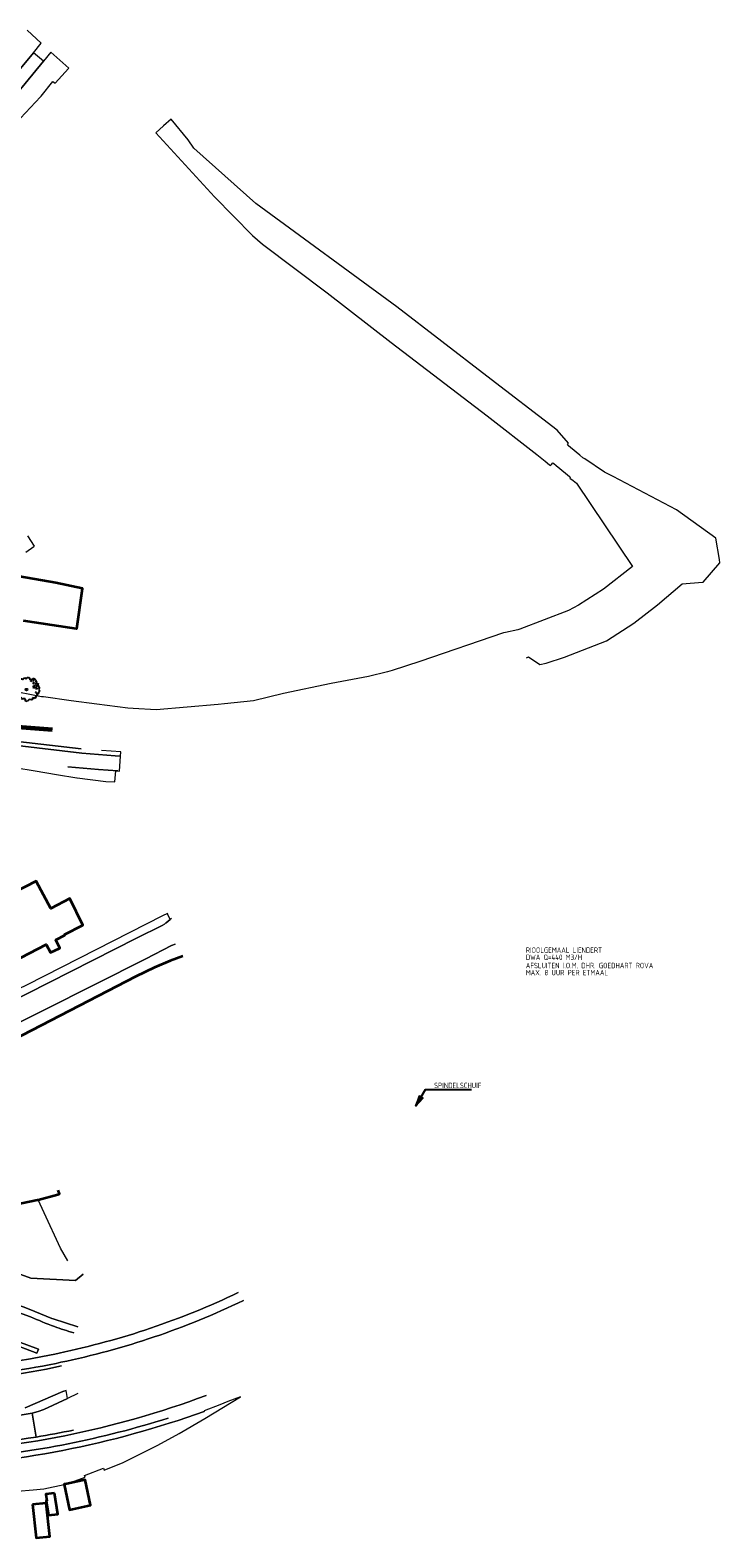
# Model space of a CAD drawing. Header units: metres. Extents: x 152391 to 157968, y 462336 to 467280.
# Tile 57 of 256: x 155150 to 155320, y 462651 to 463024. Entities that reach past the tile are written whole.
import ezdxf

# ---------------------------------------------------------------- set-up
doc = ezdxf.new("R2010")
doc.units = ezdxf.units.M
doc.header["$LTSCALE"] = 0.75
doc.layers.get('0').update_dxf_attribs({"lineweight": 25})
for name, color, linetype, lineweight in [('B-GV-GR-BOOM-S', 252, 'Continuous', 25), ('B-WE-GK-KADEMUUR-GV', 5, 'Continuous', 35), ('B-WE-GR-BEPLANTING_CULTUUR_BODEMBEDEKKER-GV', 251, 'Continuous', 18), ('B-WE-GR-BEPLANTING_CULTUUR_HEESTERS-GV', 251, 'Continuous', 18), ('B-WE-GR-GROENVOORZIENING-GV', 251, 'Continuous', 18), ('B-WE-GR-HAAG-GV', 251, 'Continuous', 13), ('B-WE-OG-BEBOUWING-GV', 6, 'Continuous', 35), ('B-WE-OG-TERREIN_CULTUURSCHEIDING-GV', 251, 'Continuous', 18), ('B-WE-OG-WATER_SLOOT-GV', 251, 'Continuous', 18), ('B-WE-VH-VERHARDING_ASFALT-GV', 251, 'Continuous', 18), ('B-WE-VH-VERHARDING_BETONSTRAATSTEEN-GV', 251, 'Continuous', 18), ('B-WE-VH-VERHARDING_SIERBESTRATING-GV', 251, 'Continuous', 18), ('B-WE-VH-VERHARDING_STRAATBAKSTEEN-GV', 251, 'Continuous', 18), ('B-WE-VH-VERHARDING_TEGEL-GV', 251, 'Continuous', 18), ('N-OI-RI-BIJZONDERDERHEDEN-T18', 134, 'Continuous', 18)]:
    doc.layers.add(name, color=color, linetype=linetype, lineweight=lineweight)
doc.layers.add('B-OI-RI-AANPIJLING', color=1, linetype='Continuous')
doc.styles.add('NLCS-ISO-M750-T18_CURSIEF', font='NLCS-ISO.ttf', dxfattribs={"oblique": 15, "height": 1.35})

# ---------------------------------------------------------------- blocks, each defined once
blk = doc.blocks.new('SGR-BOOM_50_100')
at = {"linetype": 'Continuous'}
for p, q in [((-3.03, 0.65), (-2.94, 0.85)), ((-2.65, 0.74), (-3.03, 0.65)), ((-2.99, -0.05), (-2.96, 0.15)), ((-2.96, 0.15), (-2.47, 0.12)), ((-2.94, 0.85), (-2.84, 0.94)), ((-2.9, 1.03), (-2.72, 1.56)), ((-2.84, 0.94), (-2.9, 1.03)), ((-2.72, 1.56), (-2.59, 1.53)), ((-2.53, 0.59), (-2.65, 0.74)), ((-2.59, 1.53), (-2.39, 1.61)), ((-2.37, 0.33), (-2.53, 0.59)), ((-2.47, 0.12), (-2.37, 0.33)), ((-2.39, 1.61), (-2.1, 1.53)), ((-2.1, 1.53), (-1.99, 1.64)), ((-2.01, 1.93), (-1.97, 2.11)), ((-1.99, 1.64), (-2.01, 1.93)), ((-1.97, 2.11), (-1.87, 2.37)), ((-1.87, 2.37), (-1.81, 2.66)), ((-1.81, 2.66), (-1.19, 2.66)), ((-1.19, 2.66), (-0.92, 2.55)), ((-0.92, 2.55), (-0.84, 2.58)), ((-0.84, 2.58), (-0.65, 2.75)), ((-0.65, 2.75), (-0.4, 2.93)), ((-0.4, 2.93), (-0.24, 2.81)), ((-0.24, 2.81), (-0.11, 2.69)), ((-0.11, 2.69), (0.12, 2.81)), ((0.12, 2.81), (0.36, 3.04)), ((0.36, 3.04), (0.47, 3.07)), ((0.47, 3.07), (0.59, 3.02)), ((0.59, 3.02), (0.69, 2.93)), ((0.72, 2.72), (0.67, 2.66)), ((0.67, 2.66), (0.94, 2.69)), ((0.69, 2.93), (0.72, 2.72)), ((0.96, 2.64), (0.9, 2.29)), ((0.9, 2.29), (1, 2.2)), ((0.94, 2.69), (0.96, 2.64)), ((1, 2.2), (1.23, 2.05)), ((1.23, 2.05), (1.34, 2.14)), ((1.34, 2.14), (1.42, 2.29)), ((1.4, 2.49), (1.58, 2.78)), ((1.42, 2.29), (1.4, 2.49)), ((1.58, 2.78), (1.81, 2.72)), ((1.67, 1.61), (1.58, 1.56)), ((1.58, 1.56), (1.65, 1.47)), ((1.65, 0.74), (1.58, 0.59)), ((1.58, 0.59), (1.83, 0.56)), ((1.73, 2.43), (1.65, 2.37)), ((1.65, 2.37), (1.69, 2.23)), ((1.65, 1.47), (1.75, 1.5)), ((1.87, 0.82), (1.65, 0.74)), ((1.73, 1.73), (1.67, 1.61)), ((1.69, 2.23), (1.71, 2.2)), ((1.71, 2.26), (1.73, 2.43)), ((1.83, 1.73), (1.73, 1.73)), ((1.75, 1.5), (1.83, 1.38)), ((1.81, 2.72), (2.06, 2.58)), ((1.91, 1.67), (1.83, 1.73)), ((1.83, 1.38), (1.91, 1.5)), ((1.83, 0.56), (1.98, 0.45)), ((1.98, 0.82), (1.87, 0.82)), ((2, 1.56), (1.91, 1.67)), ((1.91, 1.5), (2, 1.56)), ((2.16, 0.71), (1.98, 0.82)), ((1.98, 0.45), (2.14, 0.65)), ((2.06, 2.58), (2.22, 2.26)), ((2.14, 0.65), (2.2, 0.74)), ((2.35, 1.41), (2.18, 1.23)), ((2.18, 1.23), (2.27, 1.12)), ((2.22, 2.26), (2.45, 1.88)), ((2.27, 1.12), (2.45, 1)), ((2.39, 0.33), (2.33, 0.18)), ((2.55, 0.09), (2.33, 0.18)), ((2.45, 1.88), (2.35, 1.41)), ((2.41, 0.53), (2.39, 0.42)), ((2.39, 0.42), (2.39, 0.33)), ((2.53, 0.42), (2.41, 0.53)), ((2.45, 1), (2.56, 1.06)), ((2.62, 0.36), (2.53, 0.42)), ((2.55, 0.09), (2.68, 0.24)), ((2.62, 1.53), (2.56, 1.44)), ((2.56, 1.44), (2.6, 1.32)), ((2.56, 1.06), (2.78, 1)), ((2.6, 1.32), (2.72, 1.23)), ((2.74, 1.53), (2.62, 1.53)), ((2.68, 0.24), (2.62, 0.36)), ((2.72, 1.29), (2.91, 1.2)), ((2.72, 1.23), (2.74, 1.29)), ((2.89, 1.35), (2.74, 1.53)), ((2.78, 1), (2.91, 0.91)), ((3.07, 1.26), (2.89, 1.35)), ((2.91, 1.2), (3.07, 1.26)), ((2.91, 0.91), (3.22, 0.56)), ((3.05, 0.18), (2.97, 0.07)), ((2.97, 0.07), (3.13, -0.17)), ((3.22, 0.56), (3.05, 0.18)), ((-2.74, -0.31), (-2.99, -0.05)), ((-2.76, -0.9), (-2.65, -0.75)), ((-2.41, -1.34), (-2.76, -0.9)), ((-2.55, -0.58), (-2.74, -0.31)), ((-2.65, -0.75), (-2.55, -0.58)), ((-2.22, -1.39), (-2.41, -1.34)), ((-2.26, -1.6), (-2.22, -1.39)), ((-1.97, -1.86), (-2.26, -1.6)), ((-1.62, -1.92), (-1.97, -1.86)), ((-1.19, -2.1), (-1.62, -1.92)), ((-1.21, -2.3), (-1.19, -2.1)), ((-0.98, -2.36), (-1.21, -2.3)), ((-0.71, -2.24), (-0.98, -2.36)), ((-0.34, -2.27), (-0.71, -2.24)), ((-0.28, -2.53), (-0.34, -2.27)), ((-0.24, -2.65), (-0.28, -2.53)), ((-0.17, -2.85), (-0.24, -2.65)), ((0.2, -2.97), (-0.17, -2.85)), ((0.45, -2.71), (0.2, -2.97)), ((0.63, -2.45), (0.45, -2.71)), ((1.21, -2.56), (0.63, -2.45)), ((1.48, -2.42), (1.21, -2.56)), ((1.5, -2.07), (1.48, -2.42)), ((1.83, -2.1), (1.5, -2.07)), ((2.1, -2.21), (1.83, -2.1)), ((2.29, -1.8), (2.1, -2.21)), ((2.29, -0.52), (2.2, -0.64)), ((2.2, -0.64), (2.22, -0.75)), ((2.25, -0.75), (2.37, -0.72)), ((2.37, -0.61), (2.29, -0.52)), ((2.41, -1.57), (2.29, -1.8)), ((2.37, -0.72), (2.37, -0.61)), ((2.43, -1.48), (2.41, -1.57)), ((2.64, -1.42), (2.43, -1.48)), ((2.6, -0.84), (2.47, -1.04)), ((2.47, -1.04), (2.53, -1.13)), ((2.53, -1.13), (2.66, -1.25)), ((2.8, -1.04), (2.6, -0.84)), ((2.66, -1.25), (2.64, -1.42)), ((2.95, -0.93), (2.8, -1.04)), ((2.99, -0.75), (2.95, -0.93)), ((3.05, -0.55), (2.99, -0.75)), ((3.28, -0.31), (3.05, -0.55)), ((3.13, -0.17), (3.28, -0.31))]:
    blk.add_line(p, q, dxfattribs=at)
blk.add_circle((0, 0), 0.225, dxfattribs=at)

msp = doc.modelspace()

# ---------------------------------------------------------------- linework, layer by layer
at = {"layer": 'B-OI-RI-AANPIJLING', "flags": 128}
msp.add_lwpolyline([(155245.17, 462757.97), (155246.88, 462759.87), (155246, 462760.38), (155245.17, 462757.97), (155246.15, 462760.3), (155246.29, 462760.21), (155245.17, 462757.97), (155246.59, 462760.04), (155246.73, 462759.95), (155245.17, 462757.97), (155247.57, 462762.05), (155258.92, 462762.05)], dxfattribs=at)
at = {"layer": 'B-WE-GK-KADEMUUR-GV'}
msp.add_lwpolyline([(155155.14, 462851.32), (155147.61, 462851.93), (155146.27, 462852.09), (155140.31, 462853.03), (155134.48, 462854.25), (155133.53, 462854.42), (155133.47, 462854.43), (155130.77, 462854.96), (155130.69, 462854.53), (155133.39, 462854), (155133.44, 462853.99), (155134.4, 462853.82), (155140.23, 462852.6), (155146.22, 462851.66), (155147.57, 462851.5), (155155.11, 462850.88)], dxfattribs=at)
at = {"layer": 'B-WE-GR-BEPLANTING_CULTUUR_BODEMBEDEKKER-GV'}
msp.add_lwpolyline([(155146.47, 462662.6), (155150.34, 462662.92), (155152.98, 462663.2), (155158.06, 462664.22), (155158.04, 462664.28), (155158.73, 462664.43), (155163.24, 462666.02), (155163.05, 462666.49), (155167.75, 462668.3), (155167.94, 462667.82), (155172.68, 462669.67), (155181.28, 462673.99), (155186.52, 462676.88), (155192.9, 462680.6), (155201.73, 462685.96), (155198.59, 462684.76), (155196.57, 462683.97), (155192.69, 462682.46), (155192.71, 462682.32)], dxfattribs=at)
msp.add_lwpolyline([(155192.71, 462682.32, -0.076681), (155121.61, 462668.47)], format="xyb", dxfattribs=at)
at = {"layer": 'B-WE-GR-BEPLANTING_CULTUUR_HEESTERS-GV'}
for points in [[(155151.57, 462734.73), (155151.43, 462734.69), (155145.49, 462733.44), (155139.91, 462732.56), (155134.34, 462731.88), (155131.18, 462731.65), (155136.28, 462723.88), (155141.35, 462718.35), (155149.78, 462715.34), (155160.84, 462714.73), (155162.77, 462716.29)], [(155158.99, 462719.58), (155157.16, 462722.76), (155153.08, 462731.53), (155151.57, 462734.73)]]:
    msp.add_lwpolyline(points, dxfattribs=at)
at = {"layer": 'B-WE-GR-GROENVOORZIENING-GV'}
for points in [[(155202.44, 462709.79, -0.061239), (155157.22, 462694.49)], [(155156.05, 462694.23, -0.062337), (155101.41, 462690.04)], [(155126.97, 462689.41, 0.036871), (155157.4, 462693.59)], [(155122.05, 462672.03, 0.079796), (155193.24, 462686.28)], [(155160.33, 462677.71, -0.010103), (155151.12, 462675.99)], [(155151.12, 462675.99, -0.068627), (155087.53, 462674.21)]]:
    msp.add_lwpolyline(points, format="xyb", dxfattribs=at)
msp.add_lwpolyline([(155157.22, 462694.49), (155156.05, 462694.23)], dxfattribs=at)
at = {"layer": 'B-WE-GR-HAAG-GV'}
for points in [[(155202.44, 462709.79, -0.061239), (155157.22, 462694.49)], [(155156.05, 462694.23, -0.062337), (155101.41, 462690.04)], [(155126.97, 462689.41, 0.036871), (155157.4, 462693.59)], [(155122.05, 462672.03, 0.079796), (155193.24, 462686.28)], [(155160.33, 462677.71, -0.010103), (155151.12, 462675.99)], [(155151.12, 462675.99, -0.068627), (155087.53, 462674.21)]]:
    msp.add_lwpolyline(points, format="xyb", dxfattribs=at)
msp.add_lwpolyline([(155157.22, 462694.49), (155156.05, 462694.23)], dxfattribs=at)
at = {"layer": 'B-WE-OG-BEBOUWING-GV'}
for points in [[(155147.93, 462878.11), (155150.65, 462877.71), (155161, 462876.15), (155161.19, 462876.12), (155162.56, 462886.08), (155155.95, 462887.42), (155147, 462889.01)], [(155187.44, 462795.06), (155184.33, 462793.87), (155180.42, 462792.22), (155175.79, 462790.02), (155126.42, 462764.53), (155121.95, 462762.04), (155117.57, 462759.37), (155114.98, 462757.54)], [(155131.18, 462731.65), (155134.34, 462731.88), (155139.91, 462732.56), (155145.49, 462733.44), (155151.43, 462734.69), (155151.57, 462734.73), (155156.46, 462736.07), (155156.85, 462736.18), (155156.58, 462737.12)]]:
    msp.add_lwpolyline(points, dxfattribs=at)
for points in [[(155121.33, 462799.71), (155119.9, 462798.97), (155123.11, 462792.88), (155130.2, 462796.49), (155134.51, 462788.09), (155134.86, 462788.29), (155135.5, 462787.02), (155135.91, 462786.19), (155139.96, 462788.25), (155138.91, 462790.34), (155153.6, 462797.91), (155154.65, 462795.91), (155157, 462797.02), (155156, 462799.11), (155158.24, 462800.22), (155158.1, 462800.41), (155162.7, 462802.69), (155159.48, 462809.3), (155154.76, 462806.83), (155154.74, 462806.86), (155151.13, 462813.61), (155127.65, 462801.58), (155127.1, 462802.68)], [(155155.69, 462662.12), (155153.53, 462661.85), (155153.74, 462660.23), (155153.61, 462660.18), (155154.17, 462656.64), (155156.47, 462656.91)], [(155158.73, 462664.43), (155158.04, 462664.28), (155158.06, 462664.22), (155159.39, 462658), (155164.58, 462659.11), (155163.24, 462665.39)], [(155150.22, 462659.27), (155151.12, 462651.03), (155154.51, 462651.39), (155153.62, 462659.64)]]:
    msp.add_lwpolyline(points, close=True, dxfattribs=at)
at = {"layer": 'B-WE-OG-TERREIN_CULTUURSCHEIDING-GV'}
for points in [[(155162.77, 462716.29), (155160.84, 462714.73), (155149.78, 462715.34), (155141.35, 462718.35)], [(155149.7, 462705.77), (155140.67, 462708.95)], [(155154.99, 462705.31), (155155.3, 462705.21), (155161.4, 462703.26)], [(155144.33, 462700.48), (155151.66, 462697.7), (155151.3, 462696.76), (155143.96, 462699.55)], [(155143.96, 462699.55), (155151.3, 462696.76), (155151.66, 462697.7), (155144.33, 462700.48)], [(155155.73, 462696.53), (155156.81, 462696.78)]]:
    msp.add_lwpolyline(points, dxfattribs=at)
for points in [[(155131.87, 462713.23, -0.042639), (155154.99, 462705.31)], [(155156.81, 462696.78, 0.060021), (155201.18, 462711.75)], [(155155.62, 462703.35, -0.019971), (155149.7, 462705.77)], [(155160.45, 462701.76, -0.015923), (155155.62, 462703.35)], [(155106.74, 462692.12, 0.05582), (155155.73, 462696.53)]]:
    msp.add_lwpolyline(points, format="xyb", dxfattribs=at)
at = {"layer": 'B-WE-OG-WATER_SLOOT-GV'}
for points in [[(155272.57, 462868.92), (155273.04, 462869.1), (155275.89, 462867.25), (155277.39, 462867.6), (155281.94, 462869.06), (155292.33, 462873.07), (155299.12, 462877.47), (155305.01, 462881.98), (155311.11, 462887.18), (155316.14, 462887.63), (155316.3, 462887.64), (155320.45, 462892.44), (155320.32, 462893.27), (155319.49, 462898.54), (155309.74, 462905.53), (155293.99, 462913.82), (155291.89, 462914.87), (155286.99, 462918.12), (155286.67, 462918.33), (155286.54, 462918.41), (155285.74, 462919.08), (155283.46, 462920.99), (155282.97, 462921.41), (155282.67, 462921.66), (155282.99, 462922.05), (155280.13, 462925.22), (155262.76, 462938.61), (155240.42, 462955.77), (155205.54, 462981.41), (155190.19, 462995.05), (155188.78, 462997.11), (155184.52, 463002.27), (155182.65, 463000.58), (155180.77, 462998.88), (155195.3, 462983.06), (155204.66, 462973.49), (155207.2, 462971.27), (155223.16, 462959.25), (155239.02, 462946.96), (155262.84, 462928.78), (155275.1, 462919.27), (155277.14, 462917.6), (155278.24, 462916.69), (155278.51, 462916.47), (155278.73, 462916.74), (155279.08, 462917.18), (155279.29, 462917), (155279.91, 462916.49), (155282.2, 462914.6), (155283.18, 462913.79), (155283.48, 462913.54), (155283.32, 462913.34), (155284.08, 462912.78), (155284.96, 462912.13), (155298.81, 462891.47), (155291.62, 462885.86), (155285.47, 462881.91), (155282.98, 462880.61), (155270.94, 462875.95), (155270.44, 462875.84), (155267.38, 462875.2), (155266.89, 462875.09), (155246.11, 462867.97), (155239.26, 462865.76), (155238.11, 462865.41), (155233.41, 462864.26), (155224.17, 462862.5), (155212.38, 462860.09), (155204.98, 462858.28), (155197.79, 462857.52), (155196.19, 462857.32), (155180.85, 462856.05), (155175.1, 462856.35), (155173.8, 462856.45), (155166.15, 462857.39), (155159.74, 462858.27), (155152.93, 462859.2), (155152.41, 462859.27), (155144.08, 462860.91)], [(155075.78, 462870.6), (155085.11, 462867.15), (155087.58, 462866.18), (155089.35, 462865.51), (155089.45, 462865.47), (155090.98, 462864.87), (155091.06, 462864.84), (155092.71, 462864.22), (155093.57, 462863.9), (155099.5, 462862.37), (155104.11, 462861.12), (155115.68, 462858.11), (155124.86, 462856.13), (155129.81, 462855.16), (155130.72, 462854.97), (155130.77, 462854.96), (155133.47, 462854.43), (155133.53, 462854.42), (155134.48, 462854.25), (155140.31, 462853.03), (155146.27, 462852.09), (155147.61, 462851.93), (155155.14, 462851.32)]]:
    msp.add_lwpolyline(points, dxfattribs=at)
at = {"layer": 'B-WE-VH-VERHARDING_ASFALT-GV'}
for points in [[(155154.99, 462705.31, 0.042639), (155131.87, 462713.23)], [(155154.99, 462705.31, 0.042639), (155131.87, 462713.23)], [(155149.7, 462705.77, 0.019971), (155155.62, 462703.35)], [(155149.7, 462705.77, 0.019971), (155155.62, 462703.35)], [(155155.62, 462703.35, 0.015923), (155160.45, 462701.76)], [(155155.62, 462703.35, 0.015923), (155160.45, 462701.76)], [(155157.4, 462693.59, -0.036871), (155126.97, 462689.41)], [(155157.4, 462693.59, -0.036871), (155126.97, 462689.41)], [(155151.12, 462675.99, 0.010103), (155160.33, 462677.71)], [(155151.12, 462675.99, 0.010103), (155160.33, 462677.71)], [(155087.53, 462674.21, 0.068627), (155151.12, 462675.99)], [(155087.53, 462674.21, 0.068627), (155151.12, 462675.99)]]:
    msp.add_lwpolyline(points, format="xyb", dxfattribs=at)
for points in [[(155140.67, 462708.95), (155149.7, 462705.77)], [(155140.67, 462708.95), (155149.7, 462705.77)], [(155161.4, 462703.26), (155155.3, 462705.21), (155154.99, 462705.31)], [(155161.4, 462703.26), (155155.3, 462705.21), (155154.99, 462705.31)], [(155143.24, 462680.72), (155150.14, 462681.86), (155151.58, 462682.31), (155153, 462682.83), (155158.88, 462685.55), (155158.52, 462687.53), (155157.71, 462687.26), (155148.36, 462683.22)], [(155143.24, 462680.72), (155150.14, 462681.86), (155151.58, 462682.31), (155153, 462682.83), (155158.88, 462685.55), (155158.52, 462687.53), (155157.71, 462687.26), (155148.36, 462683.22)], [(155148.36, 462683.22), (155157.71, 462687.26), (155158.52, 462687.53)], [(155148.36, 462683.22), (155157.71, 462687.26), (155158.52, 462687.53)], [(155161.46, 462686.75), (155158.88, 462685.55), (155153, 462682.83), (155151.58, 462682.31), (155150.14, 462681.86), (155151.12, 462675.99)], [(155161.46, 462686.75), (155158.88, 462685.55), (155153, 462682.83), (155151.58, 462682.31), (155150.14, 462681.86), (155151.12, 462675.99)], [(155151.12, 462675.99), (155150.14, 462681.86), (155143.24, 462680.72)], [(155151.12, 462675.99), (155150.14, 462681.86), (155143.24, 462680.72)]]:
    msp.add_lwpolyline(points, dxfattribs=at)
at = {"layer": 'B-WE-VH-VERHARDING_BETONSTRAATSTEEN-GV'}
for points in [[(155162.27, 462846.35), (155146.57, 462848.19), (155134.67, 462850.44)], [(155158.93, 462841.89), (155166.54, 462841.27), (155171.31, 462840.89), (155171.74, 462840.85), (155171.99, 462844.57), (155171.94, 462844.57), (155170.67, 462844.63), (155168.63, 462844.78), (155162.39, 462845.32), (155146.41, 462847.21)], [(155146.41, 462847.21), (155162.39, 462845.32), (155168.63, 462844.78), (155170.67, 462844.63), (155171.94, 462844.57), (155171.99, 462844.57), (155172.07, 462845.65), (155167.33, 462845.98)]]:
    msp.add_lwpolyline(points, dxfattribs=at)
at = {"layer": 'B-WE-VH-VERHARDING_SIERBESTRATING-GV'}
msp.add_lwpolyline([(155155.11, 462850.88), (155147.57, 462851.5), (155146.22, 462851.66), (155140.23, 462852.6), (155134.4, 462853.82), (155133.44, 462853.99), (155132.78, 462850.86), (155134.44, 462850.48)], dxfattribs=at)
msp.add_lwpolyline([(155155.11, 462850.88), (155147.57, 462851.5), (155146.22, 462851.66), (155140.23, 462852.6), (155134.4, 462853.82), (155133.44, 462853.99), (155132.78, 462850.86), (155134.44, 462850.48)], dxfattribs=at)
at = {"layer": 'B-WE-VH-VERHARDING_STRAATBAKSTEEN-GV'}
for points in [[(155137.43, 463003.11), (155150.43, 463018.7), (155152.37, 463021.03), (155148.87, 463024.29)], [(155137.43, 463003.11), (155150.43, 463018.7), (155152.37, 463021.03), (155148.87, 463024.29)], [(155139.97, 462994.25), (155143.13, 462998.36), (155143.38, 462998.22), (155144.99, 463000), (155147.17, 463002.41), (155147.23, 463002.48), (155152.17, 463007.78), (155152.34, 463007.97), (155155.26, 463011.59), (155155.81, 463011.14), (155159.09, 463014.82), (155159.16, 463014.9), (155154.78, 463018.8), (155152.95, 463016.6), (155139.93, 463000.95), (155128.06, 462987.34), (155115.91, 462973.99), (155104.04, 462961.41), (155091.87, 462949.12)], [(155139.97, 462994.25), (155143.13, 462998.36), (155143.38, 462998.22), (155144.99, 463000), (155147.17, 463002.41), (155147.23, 463002.48), (155152.17, 463007.78), (155152.34, 463007.97), (155155.26, 463011.59), (155155.81, 463011.14), (155159.09, 463014.82), (155159.16, 463014.9), (155154.78, 463018.8), (155152.95, 463016.6), (155139.93, 463000.95), (155128.06, 462987.34), (155115.91, 462973.99), (155104.04, 462961.41), (155091.87, 462949.12)], [(155091.87, 462949.12), (155104.04, 462961.41), (155115.91, 462973.99), (155128.06, 462987.34), (155139.93, 463000.95), (155152.95, 463016.6), (155150.43, 463018.7), (155137.43, 463003.11), (155126.56, 462990.63), (155115.45, 462978.36)], [(155091.87, 462949.12), (155104.04, 462961.41), (155115.91, 462973.99), (155128.06, 462987.34), (155139.93, 463000.95), (155152.95, 463016.6), (155150.43, 463018.7), (155137.43, 463003.11), (155126.56, 462990.63), (155115.45, 462978.36)], [(155148.53, 462895.03), (155150.57, 462896.45), (155150.7, 462896.54), (155149.05, 462899.06)], [(155148.53, 462895.03), (155150.57, 462896.45), (155150.7, 462896.54), (155149.05, 462899.06)], [(155134.67, 462850.44), (155146.57, 462848.19), (155162.27, 462846.35)], [(155134.67, 462850.44), (155146.57, 462848.19), (155162.27, 462846.35)], [(155145.86, 462841.75), (155150.89, 462840.9), (155156.11, 462840.03), (155161.22, 462839.18), (155161.25, 462839.17), (155168.34, 462838.28), (155170.62, 462838.2), (155170.87, 462840.9), (155171.31, 462840.89), (155166.54, 462841.27), (155158.93, 462841.89)], [(155145.86, 462841.75), (155150.89, 462840.9), (155156.11, 462840.03), (155161.22, 462839.18), (155161.25, 462839.17), (155168.34, 462838.28), (155170.62, 462838.2), (155170.87, 462840.9), (155171.31, 462840.89), (155166.54, 462841.27), (155158.93, 462841.89)], [(155184.63, 462804.37), (155184.3, 462804.09), (155183.27, 462803.25), (155183.17, 462803.19), (155182.86, 462802.99), (155182.32, 462802.66), (155175.97, 462799.46), (155127.27, 462774.84), (155125.55, 462773.97), (155124.17, 462773.26), (155118.5, 462770.32), (155092.36, 462753.36)], [(155184.63, 462804.37), (155184.3, 462804.09), (155183.27, 462803.25), (155183.17, 462803.19), (155182.86, 462802.99), (155182.32, 462802.66), (155175.97, 462799.46), (155127.27, 462774.84), (155125.55, 462773.97), (155124.17, 462773.26), (155118.5, 462770.32), (155092.36, 462753.36)], [(155185.52, 462798.01), (155184.65, 462797.64), (155178.3, 462794.4), (155140.26, 462775.33)], [(155140.26, 462775.33), (155178.3, 462794.4), (155184.65, 462797.64), (155185.52, 462798.01)], [(155185.52, 462798.01), (155184.65, 462797.64), (155178.3, 462794.4), (155140.26, 462775.33)], [(155140.26, 462775.33), (155178.3, 462794.4), (155184.65, 462797.64), (155185.52, 462798.01)], [(155114.98, 462757.54), (155117.57, 462759.37), (155121.95, 462762.04), (155126.42, 462764.53), (155175.79, 462790.02), (155180.42, 462792.22), (155184.33, 462793.87), (155187.44, 462795.06)], [(155114.98, 462757.54), (155117.57, 462759.37), (155121.95, 462762.04), (155126.42, 462764.53), (155175.79, 462790.02), (155180.42, 462792.22), (155184.33, 462793.87), (155187.44, 462795.06)]]:
    msp.add_lwpolyline(points, dxfattribs=at)
msp.add_lwpolyline([(155183.17, 462803.19), (155183.27, 462803.25), (155184.3, 462804.09), (155183.74, 462805.38), (155183.64, 462805.61), (155182.39, 462804.98), (155166.03, 462796.72), (155148.73, 462787.83), (155143.02, 462785.17), (155131.01, 462779.07), (155129.35, 462778.22), (155126.34, 462776.76), (155127.27, 462774.84), (155175.97, 462799.46), (155182.32, 462802.66), (155182.86, 462802.99)], close=True, dxfattribs=at)
msp.add_lwpolyline([(155183.17, 462803.19), (155183.27, 462803.25), (155184.3, 462804.09), (155183.74, 462805.38), (155183.64, 462805.61), (155182.39, 462804.98), (155166.03, 462796.72), (155148.73, 462787.83), (155143.02, 462785.17), (155131.01, 462779.07), (155129.35, 462778.22), (155126.34, 462776.76), (155127.27, 462774.84), (155175.97, 462799.46), (155182.32, 462802.66), (155182.86, 462802.99)], close=True, dxfattribs=at)
at = {"layer": 'B-WE-VH-VERHARDING_TEGEL-GV'}
for points in [[(155201.18, 462711.75, -0.060021), (155156.81, 462696.78)], [(155157.22, 462694.49, 0.061239), (155202.44, 462709.79)], [(155155.73, 462696.53, -0.05582), (155106.74, 462692.12)], [(155101.41, 462690.04, 0.062337), (155156.05, 462694.23)], [(155193.24, 462686.28, -0.079796), (155122.05, 462672.03)], [(155121.61, 462668.47, 0.076681), (155192.71, 462682.32)], [(155133.69, 462670.64, 0.053197), (155183.8, 462680.66)], [(155183.8, 462680.66, -0.053197), (155133.69, 462670.64)]]:
    msp.add_lwpolyline(points, format="xyb", dxfattribs=at)
for points in [[(155156.81, 462696.78), (155155.73, 462696.53)], [(155156.05, 462694.23), (155157.22, 462694.49)]]:
    msp.add_lwpolyline(points, dxfattribs=at)

# ---------------------------------------------------------------- block references
at = {"layer": 'B-GV-GR-BOOM-S', "transparency": 33554559}
msp.add_blockref('SGR-BOOM_50_100', (155148.71, 462861.02), dxfattribs=at)

# ---------------------------------------------------------------- texts
at = {"layer": 'N-OI-RI-BIJZONDERDERHEDEN-T18', "style": 'NLCS-ISO-M750-T18_CURSIEF', "width": 0.8}
for s, p in [('RIOOLGEMAAL LIENDERT', (155272.39, 462795.85)), ('AFSLUITEN I.O.M. DHR. GOEDHART ROVA', (155272.38, 462792.04)), ('DWA Q=440 M3/H', (155272.39, 462794.09)), ('MAX. 8 UUR PER ETMAAL', (155272.38, 462790.28)), ('SPINDELSCHUIF', (155249.67, 462762.36))]:
    msp.add_text(s, height=1.35, dxfattribs=at).set_placement(p)

doc.saveas('drawing.dxf')
